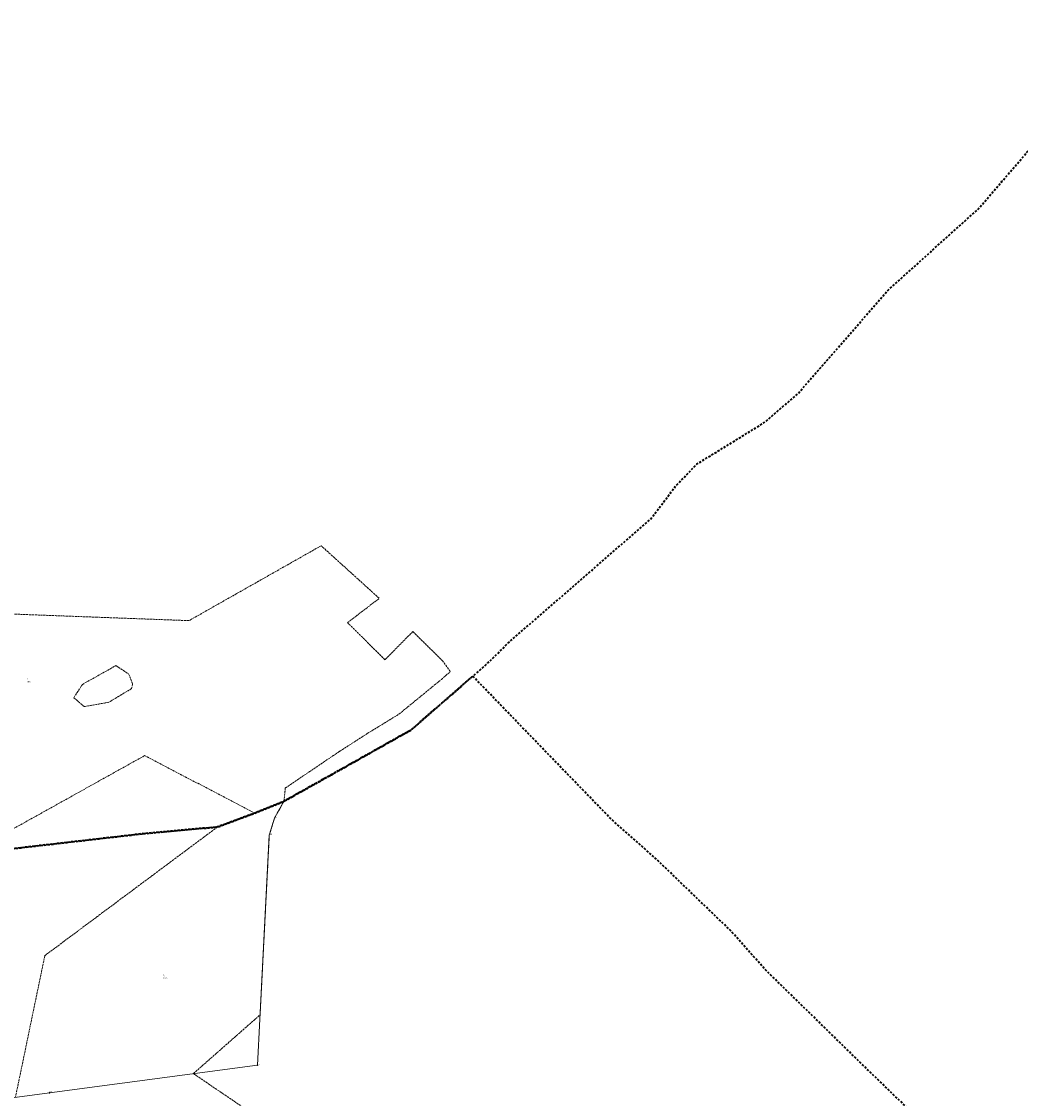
# Model space of a CAD drawing. Header units: metres. Extents: x 6524698 to 6533081, y 5883213 to 5896811.
# Tile 137 of 167: x 6529000 to 6529699, y 5891880 to 5892634. Entities that reach past the tile are written whole.
import ezdxf
from ezdxf.enums import TextEntityAlignment as Align

# ---------------------------------------------------------------- set-up
doc = ezdxf.new("R2010")
doc.units = ezdxf.units.M
doc.header["$MEASUREMENT"] = 0
for name, pattern in [('mapa zasadnicza$0$1.5_1.0', [2.5, 1.5, -1]), ('mapa zasadnicza$0$219-500', [0]), ('mapa zasadnicza$0$egkk-500', [2, 1.5, -0.5]), ('mapa zasadnicza$0$egug-500', [1, 0.5, -0.5])]:
    doc.linetypes.add(name, pattern=pattern)
doc.layers.get('0').update_dxf_attribs({"lineweight": 0})
for name, color, linetype in [('mapa zasadnicza$0$202-punkt graniczny', 7, 'Continuous'), ('mapa zasadnicza$0$202-punkt graniczny-Atr103', 7, 'Continuous'), ('mapa zasadnicza$0$203-punkt graniczny', 7, 'Continuous'), ('mapa zasadnicza$0$203-punkt graniczny-Atr103', 7, 'Continuous'), ('mapa zasadnicza$0$209-oznaczenie konturu klasyfikacyjnego', 7, 'Continuous'), ('mapa zasadnicza$0$210-oznaczenie konturu użytku gruntowego', 7, 'Continuous'), ('mapa zasadnicza$0$216-obręb ewidencyjny', 7, 'Continuous'), ('mapa zasadnicza$0$217-kontur klasyfikacyjny', 7, 'Continuous'), ('mapa zasadnicza$0$218-kontur użytku gruntowego', 7, 'Continuous'), ('mapa zasadnicza$0$219-działka ewidencyjna', 7, 'Continuous')]:
    doc.layers.add(name, color=color, linetype=linetype)
doc.styles.add('mapa zasadnicza$0$STANDARD', font='Working1250', dxfattribs={"width": 0.75})

# ---------------------------------------------------------------- blocks, each defined once
blk = doc.blocks.new('mapa zasadnicza$0$202')
at = {"color": 0, "linetype": 'Continuous', "lineweight": 0}
blk.add_circle((0, 0), 0.25, dxfattribs=at)
blk = doc.blocks.new('mapa zasadnicza$0$203')
at = {"linetype": 'Continuous', "lineweight": 0}
h = blk.add_hatch(color=0, dxfattribs=at)
edge = h.paths.add_edge_path()
edge.add_arc((0, 0), 0.045, 0, 360)

msp = doc.modelspace()

# ---------------------------------------------------------------- linework, layer by layer
at = {"layer": 'mapa zasadnicza$0$216-obręb ewidencyjny', "color": 7, "linetype": 'mapa zasadnicza$0$1.5_1.0', "lineweight": 35, "flags": 128}
for points in [[(6532173.44, 5894410.01), (6532146.43, 5894429.98), (6532121.94, 5894448.08), (6532080.02, 5894478.35), (6532068.86, 5894486.41), (6532021.73, 5894514.79), (6531992.6, 5894532.32), (6531947.82, 5894561.73), (6531920.42, 5894579.72), (6531901.27, 5894596.07), (6531894.35, 5894601.98), (6531821.26, 5894724.08), (6531814.31, 5894735.1), (6531811.23, 5894740.03), (6531780.22, 5894789.63), (6531767.74, 5894809.58), (6531750.79, 5894849.18), (6531748.39, 5894858.64), (6531740.52, 5894889.65), (6531722.79, 5894966.32), (6531701.22, 5895053.01), (6531686.07, 5895129.36), (6531669.12, 5895211.17), (6531624.01, 5895310.47), (6531614.29, 5895347), (6531603.94, 5895412.88), (6531598.73, 5895467.38), (6531564.77, 5895613.69), (6531556.6, 5895663.96), (6531552.51, 5895710.75), (6531539.6, 5895773.55), (6531544.35, 5895780.58), (6531544.16, 5895788.15), (6531507.25, 5895943.86), (6531499.19, 5895972.02), (6531486.51, 5896006.52), (6531466.15, 5896076.08), (6531454.43, 5896110.08), (6531431.22, 5896177.42), (6531430.43, 5896180.2), (6531424.28, 5896202.02), (6531414.58, 5896246.77), (6531402.85, 5896288.93), (6531394.99, 5896317.17), (6531392.26, 5896327.01), (6531376.91, 5896381.63), (6531368.27, 5896412.35), (6531367.02, 5896416.62), (6531318.81, 5896568.61), (6531272.76, 5896714.08), (6531217.21, 5896664.26), (6531190.62, 5896638.08), (6531186.78, 5896634.37), (6531127.14, 5896577.43), (6531100.18, 5896551.88), (6531086.51, 5896538.77), (6530989.57, 5896445.82), (6530931.52, 5896386.36), (6530883.06, 5896340.67), (6530877.3, 5896336.6), (6530873.73, 5896334.08), (6530858.65, 5896322.14), (6530767.28, 5896233.73), (6530678.44, 5896145.87), (6530572.05, 5896045.16), (6530563.1, 5896037.12), (6530451.04, 5895932.33), (6530385.68, 5895871.76), (6530354.37, 5895842.65), (6530280.46, 5895771.72), (6530232.76, 5895726.03), (6530226.82, 5895720.96), (6530177.71, 5895672.11), (6530155.08, 5895649.47), (6530136.64, 5895629.41), (6530101.12, 5895593.57), (6530084.35, 5895577.66), (6530025.14, 5895520.24), (6530019.45, 5895515.19), (6530011.77, 5895512.95), (6529995.37, 5895498.34), (6529944.65, 5895450.1), (6529883.96, 5895391.89), (6529874.86, 5895383.05), (6529856.89, 5895365.59), (6529806.63, 5895317.74), (6529777.32, 5895289.82), (6529767.93, 5895280.88), (6529727.8, 5895242.98), (6529716.4, 5895232.24), (6529611.75, 5895132.35), (6529602.11, 5895123.44), (6529564.79, 5895088.95), (6529442.18, 5894971.11), (6529348, 5894880.66), (6529341.6, 5894874.72), (6529205.1, 5894745.94), (6529095.11, 5894642.73), (6528985.24, 5894540.2), (6528979.86, 5894535.18), (6528950.63, 5894507.69), (6528940.33, 5894498.09), (6528899.89, 5894460.41), (6528759.38, 5894329.94), (6528671.55, 5894242.83), (6528626.12, 5894197.75), (6528570.28, 5894143.23), (6528564.23, 5894137.3), (6528527.75, 5894101.56), (6528446.8, 5894020.71), (6528384.19, 5893957.79), (6528337.7, 5893910.96), (6528325.94, 5893899.11), (6528292.63, 5893867.35), (6528263.34, 5893839.22), (6528235.37, 5893817.79), (6528212.45, 5893801.88), (6528192.4, 5893787.97), (6528160.44, 5893751.29), (6528093.51, 5893704.95), (6528051.1, 5893681.86), (6527962.24, 5893630.13), (6527966.7, 5893563.53), (6527967.45, 5893552.31), (6527970.73, 5893522.51), (6527970.79, 5893518.44), (6527968.55, 5893513.63), (6527972.36, 5893501.34), (6527994.3, 5893412.78), (6528008.56, 5893361.13), (6528024.92, 5893315.29), (6528047.55, 5893241.88), (6528061.74, 5893201.21), (6528080.19, 5893144.58), (6528103.06, 5893080.73), (6528114.87, 5893046.22), (6528118.84, 5893029.51), (6528166.45, 5892875.8), (6528171.14, 5892860.59), (6528192.07, 5892792.85), (6528202.22, 5892766.07), (6528211.23, 5892742.29), (6528214.23, 5892726.13), (6528216.98, 5892718.27), (6528217.45, 5892695.43), (6528253.12, 5892581.84), (6528274.02, 5892507.32), (6528276.69, 5892498.16), (6528296.22, 5892421.59), (6528299.61, 5892411.02), (6528334.62, 5892315.93), (6528349.09, 5892260.65), (6528377.11, 5892179.95), (6528394.78, 5892128.68), (6528440.31, 5891996.73), (6528446.42, 5891995.98), (6528618.95, 5892016.86), (6528665.82, 5892020.2), (6528743.5, 5892026.91), (6528810.71, 5892032.32), (6528929.03, 5892047.18), (6529084.54, 5892065.08), (6529137.05, 5892069.83), (6529163.27, 5892079.55), (6529183.63, 5892087.79), (6529198.7, 5892096.25), (6529272.43, 5892137.61), (6529299.93, 5892161.54), (6529302.53, 5892163.8), (6529315.87, 5892175.4), (6529326.47, 5892184.67), (6529341.14, 5892199.13), (6529440.16, 5892285.12), (6529457.93, 5892308.5), (6529472.77, 5892323.9), (6529519.91, 5892352.88), (6529537.94, 5892368.41), (6529543.85, 5892373.51), (6529606.4, 5892445.37), (6529658.73, 5892492.51), (6529670.09, 5892502.74), (6529686.63, 5892522.04), (6529732.12, 5892575.11), (6529757.09, 5892610.5), (6529779.62, 5892651.92), (6529797.52, 5892678.13), (6529839.46, 5892724.94), (6529870.95, 5892781.67), (6529898.89, 5892809.16), (6529922.19, 5892839.09), (6529934.43, 5892854.81), (6529953.15, 5892874.17), (6529965.1, 5892886.47), (6530012.8, 5892917.44), (6530031.5, 5892919.94), (6530070.88, 5892925.19), (6530098.14, 5892934.36), (6530109.36, 5892938.08), (6530135.18, 5892952.7), (6530167.6, 5892981.5), (6530232.92, 5893051.1), (6530259.88, 5893074.62), (6530286.3, 5893097.64), (6530336.76, 5893153.84), (6530364.12, 5893172.96), (6530403.79, 5893201.82), (6530436.38, 5893225.27), (6530494.74, 5893292.49), (6530545.01, 5893335.37), (6530557.68, 5893347.81), (6530648.56, 5893425.65), (6530689.83, 5893451.62), (6530733.98, 5893475.6), (6530772.07, 5893505.94), (6530852.43, 5893590.07), (6530857.49, 5893597.21), (6530891.97, 5893643.79), (6530917.57, 5893672.17), (6530950.23, 5893698.89), (6530954.1, 5893702.06), (6530977.54, 5893721.23), (6531019.6, 5893747.15), (6531141.96, 5893812.02), (6531213.08, 5893849.19), (6531238.4, 5893862.2), (6531260.04, 5893873.32), (6531289.74, 5893888.58), (6531296.49, 5893892.05), (6531306.22, 5893896.94), (6531368.93, 5893928.43), (6531397.54, 5893942.83), (6531414.17, 5893951.2), (6531423.14, 5893955.72), (6531453.45, 5893971.02), (6531561.58, 5894025.58), (6531627.85, 5894057.85), (6531656.74, 5894073.39), (6531720.57, 5894105.2), (6531769.98, 5894129.46), (6531780.94, 5894134.72), (6531821.73, 5894154.36), (6531826.18, 5894156.65), (6531827.33, 5894157.24), (6531894.03, 5894191.64), (6531897.66, 5894193.45), (6532059.55, 5894273.99), (6532168.75, 5894325.46), (6532285.62, 5894379.19), (6532256.72, 5894387.98), (6532237.4, 5894391.85), (6532209.71, 5894397.39)], [(6528810.71, 5892032.32), (6528743.5, 5892026.91), (6528665.82, 5892020.2), (6528618.95, 5892016.86), (6528446.42, 5891995.98), (6528440.31, 5891996.73), (6528198.8, 5891907.55), (6528014.33, 5891830.31), (6527846.82, 5891746.29), (6527801.61, 5891598.79), (6527787.58, 5891553.86), (6527785.51, 5891547.1), (6527759.25, 5891463.12), (6527705.03, 5891299.34), (6527651.09, 5891150.82), (6527517.65, 5890758.02), (6527509.07, 5890729.27), (6527454.67, 5890547.02), (6527391.42, 5890349.92), (6527469.9, 5890380.85), (6527548.32, 5890411.76), (6527628.31, 5890449.47), (6527701.79, 5890487.35), (6527781.71, 5890531.45), (6527831.96, 5890559.17), (6527894.74, 5890596), (6527918.86, 5890538.44), (6527996.61, 5890364.36), (6528002.77, 5890340.12), (6528015.06, 5890276.2), (6528068.35, 5890122.94), (6528069.52, 5890117.74), (6528086.27, 5890073.01), (6528087.43, 5890069.91), (6528144.14, 5889918.51), (6528178.59, 5889821.74), (6528194.07, 5889776.62), (6528203.76, 5889751.35), (6528219.86, 5889705.13), (6528289.3, 5889557.06), (6528293.69, 5889548.36), (6528315.49, 5889501.75), (6528319.49, 5889494.06), (6528320.3, 5889498.78), (6528374.9, 5889392.75), (6528393.7, 5889357.37), (6528402.97, 5889333.92), (6528406.48, 5889321.22), (6528417.63, 5889287.69), (6528426.72, 5889250.74), (6528427.12, 5889249.1), (6528437.2, 5889208.11), (6528462.62, 5889141.48), (6528476.98, 5889088.52), (6528479.5, 5889060.26), (6528487.24, 5889042.5), (6528497.03, 5888999.3), (6528513.44, 5888948.22), (6528513.62, 5888944.51), (6528514.32, 5888935.53), (6528517.9, 5888889.57), (6528521.9, 5888874.59), (6528534.18, 5888828.64), (6528537.21, 5888800.87), (6528538.55, 5888788.67), (6528539.84, 5888759.55), (6528540.29, 5888749.47), (6528546.56, 5888728.63), (6528550.89, 5888720.89), (6528554.61, 5888714.22), (6528572.89, 5888682.85), (6528612.6, 5888606.5), (6528643.54, 5888542.38), (6528657.02, 5888506.94), (6528675.5, 5888460.67), (6528681.51, 5888445.9), (6528704.85, 5888377.17), (6528713.34, 5888354.12), (6528741.09, 5888278.42), (6528766.6, 5888207.14), (6528788.71, 5888147.82), (6528812.94, 5888083.84), (6528826.58, 5888045.33), (6528850.06, 5887982.04), (6528866.81, 5887934.63), (6528879.99, 5887896.72), (6528918.8, 5887790.89), (6528952.56, 5887701.57), (6529019.26, 5887707.89), (6529031.01, 5887709.01), (6529109.21, 5887715.92), (6529166.14, 5887721.78), (6529262.28, 5887731.31), (6529282.79, 5887731.14), (6529289.52, 5887663.25), (6529296.91, 5887588.72), (6529312.34, 5887533.26), (6529320.57, 5887503.67), (6529321.72, 5887480.33), (6529315.22, 5887418.55), (6529296.28, 5887374.9), (6529295.89, 5887348.38), (6529295.74, 5887344.56), (6529294.33, 5887253.59), (6529300.1, 5887247.3), (6529460.65, 5887265.28), (6529607.85, 5887282.19), (6529604.22, 5887244.37), (6529619.06, 5887245.53), (6529620.4, 5887245.61), (6529751.62, 5887253.65), (6529836.5, 5887258.86), (6529917.79, 5887263.83), (6530037.96, 5887271.18), (6530037.77, 5887311.55), (6530035.48, 5887465.82), (6530294.87, 5887497.94), (6530342.75, 5887503.87), (6530390.63, 5887509.81), (6530435.08, 5887515.31), (6530469.62, 5887519.59), (6530472.76, 5887520.14), (6530455.94, 5887633.47), (6530452.16, 5887659), (6530429.5, 5887800.32), (6530425.85, 5887820.62), (6530434.17, 5887821.11), (6530435.15, 5887821.09), (6530501.5, 5887826.49), (6530563.57, 5887831.54), (6530569.25, 5887832), (6530626.35, 5887836.71), (6530689.94, 5887841.95), (6530699.77, 5887842.77), (6530753.72, 5887845.97), (6530816.4, 5887849.69), (6530847.34, 5887851.53), (6530851.75, 5887851.79), (6530878, 5887853.36), (6530941.55, 5887857.17), (6531028.05, 5887862.36), (6531029.51, 5887862.54), (6531089.96, 5887870.11), (6531157.91, 5887878.61), (6531147.74, 5887927.21), (6531134.09, 5887992.44), (6531130.39, 5888022.23), (6531130.01, 5888024.33), (6531127.76, 5888039.49), (6531114.28, 5888108.63), (6531110.56, 5888127.5), (6531105.84, 5888172.24), (6531089.18, 5888214.66), (6531070.01, 5888263.46), (6531063.59, 5888283), (6531047.06, 5888328.03), (6531038.58, 5888352.41), (6531021.83, 5888400.87), (6531015.19, 5888413.6), (6531005.83, 5888460.28), (6531006, 5888467.6), (6531006.12, 5888486.87), (6531000.78, 5888546.56), (6530994.46, 5888582.13), (6530992.02, 5888587.87), (6530975.04, 5888631.61), (6530968.96, 5888647.12), (6530918.79, 5888737.7), (6530893.21, 5888788.19), (6530875.95, 5888835.79), (6530824.74, 5888967.12), (6530698.19, 5888957.37), (6530696.88, 5888957.26), (6530690.8, 5888956.75), (6530665.31, 5889016.21), (6530647.2, 5889058.57), (6530634.24, 5889085.41), (6530634.99, 5889106.79), (6530619.51, 5889109.25), (6530602.59, 5889110.21), (6530580.67, 5889109.48), (6530563.76, 5889105.91), (6530556.11, 5889102.91), (6530554.6, 5889108.92), (6530550.45, 5889111.73), (6530532.14, 5889151.93), (6530513.79, 5889192.45), (6530502.04, 5889258.4), (6530482.32, 5889287.2), (6530469.7, 5889327.04), (6530465.02, 5889440.31), (6530478.29, 5889507.42), (6530476.75, 5889539.74), (6530454.68, 5889579.85), (6530444.35, 5889666), (6530447.75, 5889689.9), (6530449.31, 5889721.21), (6530456.42, 5889744.94), (6530489.74, 5889803.92), (6530476.19, 5889829.67), (6530441.37, 5889895.14), (6530436.32, 5889900.67), (6530377.31, 5890013.31), (6530319.1, 5890126.26), (6530282.19, 5890186.6), (6530272.79, 5890201.79), (6530203.17, 5890307.87), (6530172.91, 5890358.56), (6530084.18, 5890524.8), (6530023.66, 5890630.14), (6529988.68, 5890702.02), (6529902.56, 5890854), (6529878.29, 5890895.67), (6529853.22, 5890939.23), (6529790.88, 5891059.39), (6529783.8, 5891073.31), (6529750.15, 5891126.7), (6529715.67, 5891191.31), (6529711.87, 5891220.22), (6529686.86, 5891413.55), (6529894.11, 5891526.79), (6529935.18, 5891550.85), (6529897.51, 5891589.82), (6529852.46, 5891637.21), (6529830.78, 5891658.8), (6529798.22, 5891693.91), (6529778.68, 5891710.68), (6529723.77, 5891769.55), (6529664.88, 5891829.87), (6529592.94, 5891899.3), (6529520.59, 5891969.98), (6529496.71, 5891996.9), (6529443.6, 5892048.07), (6529413.19, 5892074.88), (6529373, 5892116.29), (6529315.87, 5892175.4), (6529302.53, 5892163.8), (6529299.93, 5892161.54), (6529272.43, 5892137.61), (6529198.7, 5892096.25), (6529183.63, 5892087.79), (6529163.27, 5892079.55), (6529137.05, 5892069.83), (6529084.54, 5892065.08), (6528929.03, 5892047.18)]]:
    msp.add_lwpolyline(points, close=True, dxfattribs=at)
at = {"layer": 'mapa zasadnicza$0$217-kontur klasyfikacyjny', "color": 92, "linetype": 'mapa zasadnicza$0$egkk-500', "lineweight": 18, "flags": 128}
for points in [[(6529209.67, 5892266.7), (6529117.13, 5892214.28)], [(6529250.31, 5892229.89), (6529209.67, 5892266.7)], [(6529228.18, 5892212.84), (6529250.31, 5892229.89)], [(6529052.54, 5892216.68), (6528946.79, 5892220.61)], [(6529117.13, 5892214.28), (6529052.54, 5892216.68)], [(6529254.34, 5892186.87), (6529228.18, 5892212.84)], [(6529273.86, 5892206.64), (6529254.34, 5892186.87)], [(6529294.86, 5892185.91), (6529273.86, 5892206.64)], [(6529300.06, 5892178.56), (6529294.86, 5892185.91)], [(6529042.5, 5892169.64), (6529065.95, 5892182.79)], [(6529065.95, 5892182.79), (6529074.85, 5892176.95)], [(6529293.81, 5892173.1), (6529300.06, 5892178.56)], [(6529074.85, 5892176.95), (6529077.61, 5892169.76)], [(6529264.03, 5892148.73), (6529293.81, 5892173.1)], [(6529036.45, 5892160.32), (6529042.5, 5892169.64)], [(6529076.95, 5892166.71), (6529060.9, 5892157.12)], [(6529077.61, 5892169.76), (6529076.95, 5892166.71)], [(6529043.71, 5892154.09), (6529036.45, 5892160.32)], [(6529060.9, 5892157.12), (6529043.71, 5892154.09)], [(6529241.82, 5892135.15), (6529264.03, 5892148.73)], [(6529222.57, 5892122.77), (6529241.82, 5892135.15)], [(6528986.85, 5892064.52), (6529085.99, 5892119.77)], [(6529085.99, 5892119.77), (6529163.27, 5892079.55)], [(6529184.55, 5892097.1), (6529222.57, 5892122.77)], [(6529183.63, 5892087.79), (6529184.55, 5892097.1)], [(6529183.63, 5892087.79), (6529163.27, 5892079.55)], [(6529176.95, 5892075.9), (6529183.63, 5892087.79)], [(6529163.27, 5892079.55), (6529137.05, 5892069.83)], [(6529173.34, 5892064.07), (6529176.95, 5892075.9)], [(6529137.05, 5892069.83), (6529016.16, 5891979.78)], [(6529166.91, 5891938.34), (6529173.34, 5892064.07)], [(6529016.16, 5891979.78), (6528995.57, 5891880.57)], [(6529120.18, 5891897.18), (6529166.91, 5891938.34)], [(6529168.17, 5891864.66), (6529120.18, 5891897.18)]]:
    msp.add_lwpolyline(points, dxfattribs=at)
at = {"layer": 'mapa zasadnicza$0$218-kontur użytku gruntowego', "color": 3, "linetype": 'mapa zasadnicza$0$egug-500', "lineweight": 18, "flags": 128}
for points in [[(6529209.67, 5892266.7), (6529117.13, 5892214.28)], [(6529250.31, 5892229.89), (6529209.67, 5892266.7)], [(6529228.18, 5892212.84), (6529250.31, 5892229.89)], [(6529052.54, 5892216.68), (6528946.79, 5892220.61)], [(6529117.13, 5892214.28), (6529052.54, 5892216.68)], [(6529254.34, 5892186.87), (6529228.18, 5892212.84)], [(6529273.86, 5892206.64), (6529254.34, 5892186.87)], [(6529294.86, 5892185.91), (6529273.86, 5892206.64)], [(6529300.06, 5892178.56), (6529294.86, 5892185.91)], [(6529042.5, 5892169.64), (6529065.95, 5892182.79)], [(6529065.95, 5892182.79), (6529074.85, 5892176.95)], [(6529293.81, 5892173.1), (6529300.06, 5892178.56)], [(6529074.85, 5892176.95), (6529077.61, 5892169.76)], [(6529264.03, 5892148.73), (6529293.81, 5892173.1)], [(6529036.45, 5892160.32), (6529042.5, 5892169.64)], [(6529076.95, 5892166.71), (6529060.9, 5892157.12)], [(6529077.61, 5892169.76), (6529076.95, 5892166.71)], [(6529043.71, 5892154.09), (6529036.45, 5892160.32)], [(6529060.9, 5892157.12), (6529043.71, 5892154.09)], [(6529241.82, 5892135.15), (6529264.03, 5892148.73)], [(6529222.57, 5892122.77), (6529241.82, 5892135.15)], [(6528986.85, 5892064.52), (6529085.99, 5892119.77)], [(6529085.99, 5892119.77), (6529163.27, 5892079.55)], [(6529184.55, 5892097.1), (6529222.57, 5892122.77)], [(6529183.63, 5892087.79), (6529184.55, 5892097.1)], [(6529183.63, 5892087.79), (6529163.27, 5892079.55)], [(6529176.95, 5892075.9), (6529183.63, 5892087.79)], [(6529163.27, 5892079.55), (6529137.05, 5892069.83)], [(6529173.34, 5892064.07), (6529176.95, 5892075.9)], [(6529137.05, 5892069.83), (6529016.16, 5891979.78)], [(6529166.91, 5891938.34), (6529173.34, 5892064.07)], [(6529016.16, 5891979.78), (6528995.57, 5891880.57)], [(6529120.18, 5891897.18), (6529166.91, 5891938.34)], [(6529168.17, 5891864.66), (6529120.18, 5891897.18)]]:
    msp.add_lwpolyline(points, dxfattribs=at)
at = {"layer": 'mapa zasadnicza$0$219-działka ewidencyjna', "color": 7, "linetype": 'mapa zasadnicza$0$219-500', "lineweight": 18, "flags": 128}
for points in [[(6529163.27, 5892079.55), (6529183.63, 5892087.79)], [(6529183.63, 5892087.79), (6529176.95, 5892075.9)], [(6529137.05, 5892069.83), (6529163.27, 5892079.55)], [(6529173.34, 5892064.07), (6529176.95, 5892075.9)], [(6528929.03, 5892047.18), (6529084.54, 5892065.08)], [(6529084.54, 5892065.08), (6529137.05, 5892069.83)], [(6529165.11, 5891903.17), (6529173.34, 5892064.07)], [(6529019.34, 5891883.74), (6529165.11, 5891903.17)], [(6529019.34, 5891883.74), (6528870.65, 5891863.92)]]:
    msp.add_lwpolyline(points, dxfattribs=at)

# ---------------------------------------------------------------- block references
at = {"layer": 'mapa zasadnicza$0$202-punkt graniczny', "color": 7, "linetype": 'Continuous', "lineweight": 18}
for p in [(6529183.63, 5892087.79), (6529163.27, 5892079.55), (6529084.54, 5892065.08), (6529137.05, 5892069.83), (6529165.11, 5891903.17), (6529019.34, 5891883.74)]:
    msp.add_blockref('mapa zasadnicza$0$202', p, dxfattribs=at)
at = {"layer": 'mapa zasadnicza$0$203-punkt graniczny', "color": 7, "linetype": 'Continuous', "lineweight": 18}
for p in [(6529176.95, 5892075.9), (6529173.34, 5892064.07)]:
    msp.add_blockref('mapa zasadnicza$0$203', p, dxfattribs=at)

# ---------------------------------------------------------------- texts
at = {"layer": 'mapa zasadnicza$0$202-punkt graniczny-Atr103', "color": 7, "style": 'mapa zasadnicza$0$STANDARD', "width": 0.667}
for s, p in [('48591', (6529183.63, 5892087.79)), ('48590', (6529163.27, 5892079.55)), ('48588', (6529084.54, 5892065.08)), ('48589', (6529137.05, 5892069.83))]:
    msp.add_text(s, height=0.75, dxfattribs=at).set_placement(p, align=Align.BOTTOM_LEFT)
for s, p in [('3287', (6529165.11, 5891903.17)), ('3279', (6529019.34, 5891883.74))]:
    msp.add_text(s, height=0.75, dxfattribs=at).set_placement(p)
at = {"layer": 'mapa zasadnicza$0$203-punkt graniczny-Atr103', "color": 7, "style": 'mapa zasadnicza$0$STANDARD', "width": 0.667}
for s, p in [('5327', (6529176.95, 5892075.9)), ('5325', (6529173.34, 5892064.07))]:
    msp.add_text(s, height=0.75, dxfattribs=at).set_placement(p, align=Align.BOTTOM_LEFT)
at = {"layer": 'mapa zasadnicza$0$209-oznaczenie konturu klasyfikacyjnego', "color": 3, "linetype": 'Continuous', "lineweight": 18, "style": 'mapa zasadnicza$0$STANDARD', "width": 0.79}
for p in [(6529003.29, 5892172.09), (6529098.94, 5891964.48)]:
    msp.add_text('RIVa', height=1, dxfattribs=at).set_placement(p, align=Align.TOP_LEFT)
at = {"layer": 'mapa zasadnicza$0$210-oznaczenie konturu użytku gruntowego', "color": 3, "linetype": 'Continuous', "lineweight": 18, "style": 'mapa zasadnicza$0$STANDARD', "width": 0.79}
for p in [(6529003.29, 5892172.99), (6529098.94, 5891965.38)]:
    msp.add_text('R', height=1, dxfattribs=at).set_placement(p)

doc.saveas('drawing.dxf')
